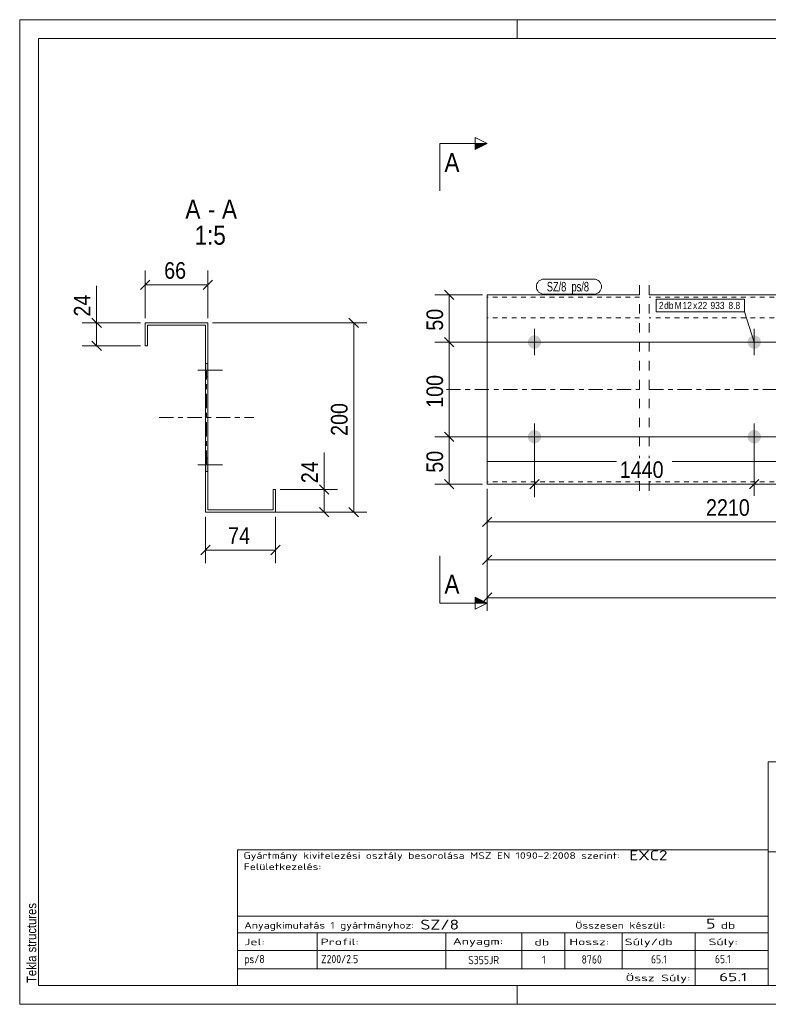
# Model space of a CAD drawing. Header units: millimetres. Extents: x 1 to 296, y 1 to 209.
# Tile 1 of 2: x 1 to 159, y 1 to 209. Entities that reach past the tile are written whole.
import ezdxf

# ---------------------------------------------------------------- set-up
doc = ezdxf.new("R2010")
doc.units = ezdxf.units.MM
for name, pattern in [('XKITLINE00', [0]), ('XKITLINE01', [4, 1, -1, 1, -1]), ('XKITLINE02', [4, 2, -2]), ('XKITLINE03', [6, 3, -1, 1, -1]), ('XKITLINE04', [3, 0.5, -0.5, 0.5, -0.5, 0.5, -0.5])]:
    doc.linetypes.add(name, pattern=pattern)
for name, color, linetype, lineweight in [('Bemassung', 1, 'Continuous', 0), ('Schnitt', 6, 'Continuous', 0), ('Schrauben', 7, 'Continuous', 0), ('Schraubenbezeichnung', 5, 'Continuous', 0), ('Teil', 7, 'Continuous', 0), ('Text', 5, 'Continuous', 0), ('Ueberschrift', 7, 'Continuous', 0), ('Zeichnungsrahmen', 3, 'Continuous', 0)]:
    doc.layers.add(name, color=color, linetype=linetype, lineweight=lineweight)
doc.styles.add('ARIAL', font='ARIAL.TTF')
doc.styles.add('ARIAL_NARROW', font='ARIALN.TTF')
doc.styles.add('ISOCPEUR', font='ISOCPEUR.TTF')

msp = doc.modelspace()

# ---------------------------------------------------------------- hatches: boundary and pattern name
at = {"layer": 'Schnitt'}
for points in [[(97.15, 182.83), (99.65, 182.83), (97.15, 181.58)], [(97.15, 87), (99.65, 85.75), (97.15, 85.75)]]:
    msp.add_hatch(color=256, dxfattribs=at).paths.add_polyline_path(points, flags=17)
at = {"layer": 'Schrauben'}
for points in [[(111.05, 140.87), (111.05, 140.83), (111.05, 140.8), (111.04, 140.76), (111.04, 140.73), (111.04, 140.69), (111.03, 140.66), (111.02, 140.63), (111.02, 140.59), (111.01, 140.56), (111, 140.53), (110.99, 140.49), (110.98, 140.46), (110.97, 140.43), (110.96, 140.4), (110.95, 140.36), (110.93, 140.33), (110.92, 140.3), (110.9, 140.27), (110.89, 140.24), (110.87, 140.21), (110.85, 140.18), (110.83, 140.15), (110.82, 140.12), (110.8, 140.09), (110.78, 140.07), (110.76, 140.04), (110.73, 140.01), (110.71, 139.99), (110.69, 139.96), (110.67, 139.93), (110.64, 139.91), (110.62, 139.89), (110.59, 139.86), (110.57, 139.84), (110.54, 139.82), (110.51, 139.8), (110.49, 139.78), (110.46, 139.76), (110.43, 139.74), (110.4, 139.72), (110.37, 139.7), (110.34, 139.68), (110.31, 139.67), (110.28, 139.65), (110.25, 139.63), (110.22, 139.62), (110.19, 139.61), (110.16, 139.59), (110.12, 139.58), (110.09, 139.57), (110.06, 139.56), (110.03, 139.55), (109.99, 139.54), (109.96, 139.53), (109.92, 139.53), (109.89, 139.52), (109.86, 139.52), (109.82, 139.51), (109.79, 139.51), (109.75, 139.5), (109.72, 139.5), (109.69, 139.5), (109.65, 139.5), (109.62, 139.5), (109.58, 139.5), (109.55, 139.5), (109.51, 139.51), (109.48, 139.51), (109.45, 139.52), (109.41, 139.52), (109.38, 139.53), (109.34, 139.53), (109.31, 139.54), (109.28, 139.55), (109.25, 139.56), (109.21, 139.57), (109.18, 139.58), (109.15, 139.59), (109.12, 139.61), (109.08, 139.62), (109.05, 139.63), (109.02, 139.65), (108.99, 139.67), (108.96, 139.68), (108.93, 139.7), (108.9, 139.72), (108.87, 139.74), (108.85, 139.76), (108.82, 139.78), (108.79, 139.8), (108.76, 139.82), (108.74, 139.84), (108.71, 139.86), (108.69, 139.89), (108.66, 139.91), (108.64, 139.93), (108.61, 139.96), (108.59, 139.99), (108.57, 140.01), (108.55, 140.04), (108.53, 140.07), (108.51, 140.09), (108.49, 140.12), (108.47, 140.15), (108.45, 140.18), (108.43, 140.21), (108.42, 140.24), (108.4, 140.27), (108.39, 140.3), (108.37, 140.33), (108.36, 140.36), (108.35, 140.4), (108.33, 140.43), (108.32, 140.46), (108.31, 140.49), (108.3, 140.53), (108.29, 140.56), (108.29, 140.59), (108.28, 140.63), (108.27, 140.66), (108.27, 140.69), (108.26, 140.73), (108.26, 140.76), (108.26, 140.8), (108.25, 140.83), (108.25, 140.87), (108.25, 140.9), (108.25, 140.93), (108.25, 140.97), (108.26, 141), (108.26, 141.04), (108.26, 141.07), (108.27, 141.11), (108.27, 141.14), (108.28, 141.17), (108.29, 141.21), (108.29, 141.24), (108.3, 141.27), (108.31, 141.31), (108.32, 141.34), (108.33, 141.37), (108.35, 141.4), (108.36, 141.44), (108.37, 141.47), (108.39, 141.5), (108.4, 141.53), (108.42, 141.56), (108.43, 141.59), (108.45, 141.62), (108.47, 141.65), (108.49, 141.68), (108.51, 141.71), (108.53, 141.73), (108.55, 141.76), (108.57, 141.79), (108.59, 141.81), (108.61, 141.84), (108.64, 141.87), (108.66, 141.89), (108.69, 141.91), (108.71, 141.94), (108.74, 141.96), (108.76, 141.98), (108.79, 142), (108.82, 142.02), (108.85, 142.04), (108.87, 142.06), (108.9, 142.08), (108.93, 142.1), (108.96, 142.12), (108.99, 142.13), (109.02, 142.15), (109.05, 142.17), (109.08, 142.18), (109.12, 142.19), (109.15, 142.21), (109.18, 142.22), (109.21, 142.23), (109.25, 142.24), (109.28, 142.25), (109.31, 142.26), (109.34, 142.27), (109.38, 142.27), (109.41, 142.28), (109.45, 142.28), (109.48, 142.29), (109.51, 142.29), (109.55, 142.3), (109.58, 142.3), (109.62, 142.3), (109.65, 142.3), (109.69, 142.3), (109.72, 142.3), (109.75, 142.3), (109.79, 142.29), (109.82, 142.29), (109.86, 142.28), (109.89, 142.28), (109.92, 142.27), (109.96, 142.27), (109.99, 142.26), (110.03, 142.25), (110.06, 142.24), (110.09, 142.23), (110.12, 142.22), (110.16, 142.21), (110.19, 142.19), (110.22, 142.18), (110.25, 142.17), (110.28, 142.15), (110.31, 142.13), (110.34, 142.12), (110.37, 142.1), (110.4, 142.08), (110.43, 142.06), (110.46, 142.04), (110.49, 142.02), (110.51, 142), (110.54, 141.98), (110.57, 141.96), (110.59, 141.94), (110.62, 141.91), (110.64, 141.89), (110.67, 141.87), (110.69, 141.84), (110.71, 141.81), (110.73, 141.79), (110.76, 141.76), (110.78, 141.73), (110.8, 141.71), (110.82, 141.68), (110.83, 141.65), (110.85, 141.62), (110.87, 141.59), (110.89, 141.56), (110.9, 141.53), (110.92, 141.5), (110.93, 141.47), (110.95, 141.44), (110.96, 141.4), (110.97, 141.37), (110.98, 141.34), (110.99, 141.31), (111, 141.27), (111.01, 141.24), (111.02, 141.21), (111.02, 141.17), (111.03, 141.14), (111.04, 141.11), (111.04, 141.07), (111.04, 141.04), (111.05, 141), (111.05, 140.97), (111.05, 140.93), (111.05, 140.9)], [(157.44, 140.87), (157.44, 140.83), (157.44, 140.8), (157.43, 140.76), (157.43, 140.73), (157.42, 140.69), (157.42, 140.66), (157.41, 140.63), (157.41, 140.59), (157.4, 140.56), (157.39, 140.53), (157.38, 140.49), (157.37, 140.46), (157.36, 140.43), (157.35, 140.4), (157.33, 140.36), (157.32, 140.33), (157.31, 140.3), (157.29, 140.27), (157.27, 140.24), (157.26, 140.21), (157.24, 140.18), (157.22, 140.15), (157.2, 140.12), (157.18, 140.09), (157.16, 140.07), (157.14, 140.04), (157.12, 140.01), (157.1, 139.99), (157.08, 139.96), (157.05, 139.93), (157.03, 139.91), (157, 139.89), (156.98, 139.86), (156.95, 139.84), (156.93, 139.82), (156.9, 139.8), (156.87, 139.78), (156.85, 139.76), (156.82, 139.74), (156.79, 139.72), (156.76, 139.7), (156.73, 139.68), (156.7, 139.67), (156.67, 139.65), (156.64, 139.63), (156.61, 139.62), (156.58, 139.61), (156.54, 139.59), (156.51, 139.58), (156.48, 139.57), (156.45, 139.56), (156.41, 139.55), (156.38, 139.54), (156.35, 139.53), (156.31, 139.53), (156.28, 139.52), (156.24, 139.52), (156.21, 139.51), (156.18, 139.51), (156.14, 139.5), (156.11, 139.5), (156.07, 139.5), (156.04, 139.5), (156.01, 139.5), (155.97, 139.5), (155.94, 139.5), (155.9, 139.51), (155.87, 139.51), (155.83, 139.52), (155.8, 139.52), (155.77, 139.53), (155.73, 139.53), (155.7, 139.54), (155.67, 139.55), (155.63, 139.56), (155.6, 139.57), (155.57, 139.58), (155.54, 139.59), (155.5, 139.61), (155.47, 139.62), (155.44, 139.63), (155.41, 139.65), (155.38, 139.67), (155.35, 139.68), (155.32, 139.7), (155.29, 139.72), (155.26, 139.74), (155.23, 139.76), (155.21, 139.78), (155.18, 139.8), (155.15, 139.82), (155.13, 139.84), (155.1, 139.86), (155.07, 139.89), (155.05, 139.91), (155.03, 139.93), (155, 139.96), (154.98, 139.99), (154.96, 140.01), (154.94, 140.04), (154.92, 140.07), (154.89, 140.09), (154.88, 140.12), (154.86, 140.15), (154.84, 140.18), (154.82, 140.21), (154.8, 140.24), (154.79, 140.27), (154.77, 140.3), (154.76, 140.33), (154.75, 140.36), (154.73, 140.4), (154.72, 140.43), (154.71, 140.46), (154.7, 140.49), (154.69, 140.53), (154.68, 140.56), (154.67, 140.59), (154.67, 140.63), (154.66, 140.66), (154.65, 140.69), (154.65, 140.73), (154.65, 140.76), (154.64, 140.8), (154.64, 140.83), (154.64, 140.87), (154.64, 140.9), (154.64, 140.93), (154.64, 140.97), (154.64, 141), (154.65, 141.04), (154.65, 141.07), (154.65, 141.11), (154.66, 141.14), (154.67, 141.17), (154.67, 141.21), (154.68, 141.24), (154.69, 141.27), (154.7, 141.31), (154.71, 141.34), (154.72, 141.37), (154.73, 141.4), (154.75, 141.44), (154.76, 141.47), (154.77, 141.5), (154.79, 141.53), (154.8, 141.56), (154.82, 141.59), (154.84, 141.62), (154.86, 141.65), (154.88, 141.68), (154.89, 141.71), (154.92, 141.73), (154.94, 141.76), (154.96, 141.79), (154.98, 141.81), (155, 141.84), (155.03, 141.87), (155.05, 141.89), (155.07, 141.91), (155.1, 141.94), (155.13, 141.96), (155.15, 141.98), (155.18, 142), (155.21, 142.02), (155.23, 142.04), (155.26, 142.06), (155.29, 142.08), (155.32, 142.1), (155.35, 142.12), (155.38, 142.13), (155.41, 142.15), (155.44, 142.17), (155.47, 142.18), (155.5, 142.19), (155.54, 142.21), (155.57, 142.22), (155.6, 142.23), (155.63, 142.24), (155.67, 142.25), (155.7, 142.26), (155.73, 142.27), (155.77, 142.27), (155.8, 142.28), (155.83, 142.28), (155.87, 142.29), (155.9, 142.29), (155.94, 142.3), (155.97, 142.3), (156.01, 142.3), (156.04, 142.3), (156.07, 142.3), (156.11, 142.3), (156.14, 142.3), (156.18, 142.29), (156.21, 142.29), (156.24, 142.28), (156.28, 142.28), (156.31, 142.27), (156.35, 142.27), (156.38, 142.26), (156.41, 142.25), (156.45, 142.24), (156.48, 142.23), (156.51, 142.22), (156.54, 142.21), (156.58, 142.19), (156.61, 142.18), (156.64, 142.17), (156.67, 142.15), (156.7, 142.13), (156.73, 142.12), (156.76, 142.1), (156.79, 142.08), (156.82, 142.06), (156.85, 142.04), (156.87, 142.02), (156.9, 142), (156.93, 141.98), (156.95, 141.96), (156.98, 141.94), (157, 141.91), (157.03, 141.89), (157.05, 141.87), (157.08, 141.84), (157.1, 141.81), (157.12, 141.79), (157.14, 141.76), (157.16, 141.73), (157.18, 141.71), (157.2, 141.68), (157.22, 141.65), (157.24, 141.62), (157.26, 141.59), (157.27, 141.56), (157.29, 141.53), (157.31, 141.5), (157.32, 141.47), (157.33, 141.44), (157.35, 141.4), (157.36, 141.37), (157.37, 141.34), (157.38, 141.31), (157.39, 141.27), (157.4, 141.24), (157.41, 141.21), (157.41, 141.17), (157.42, 141.14), (157.42, 141.11), (157.43, 141.07), (157.43, 141.04), (157.44, 141), (157.44, 140.97), (157.44, 140.93), (157.44, 140.9)], [(40.19, 136.37), (40.69, 136.37), (40.69, 133.57), (40.19, 133.57)], [(111.05, 120.87), (111.05, 120.83), (111.05, 120.8), (111.04, 120.76), (111.04, 120.73), (111.04, 120.69), (111.03, 120.66), (111.02, 120.63), (111.02, 120.59), (111.01, 120.56), (111, 120.53), (110.99, 120.49), (110.98, 120.46), (110.97, 120.43), (110.96, 120.4), (110.95, 120.36), (110.93, 120.33), (110.92, 120.3), (110.9, 120.27), (110.89, 120.24), (110.87, 120.21), (110.85, 120.18), (110.83, 120.15), (110.82, 120.12), (110.8, 120.09), (110.78, 120.07), (110.76, 120.04), (110.73, 120.01), (110.71, 119.99), (110.69, 119.96), (110.67, 119.93), (110.64, 119.91), (110.62, 119.89), (110.59, 119.86), (110.57, 119.84), (110.54, 119.82), (110.51, 119.8), (110.49, 119.78), (110.46, 119.76), (110.43, 119.74), (110.4, 119.72), (110.37, 119.7), (110.34, 119.68), (110.31, 119.67), (110.28, 119.65), (110.25, 119.63), (110.22, 119.62), (110.19, 119.61), (110.16, 119.59), (110.12, 119.58), (110.09, 119.57), (110.06, 119.56), (110.03, 119.55), (109.99, 119.54), (109.96, 119.53), (109.92, 119.53), (109.89, 119.52), (109.86, 119.52), (109.82, 119.51), (109.79, 119.51), (109.75, 119.5), (109.72, 119.5), (109.69, 119.5), (109.65, 119.5), (109.62, 119.5), (109.58, 119.5), (109.55, 119.5), (109.51, 119.51), (109.48, 119.51), (109.45, 119.52), (109.41, 119.52), (109.38, 119.53), (109.34, 119.53), (109.31, 119.54), (109.28, 119.55), (109.25, 119.56), (109.21, 119.57), (109.18, 119.58), (109.15, 119.59), (109.12, 119.61), (109.08, 119.62), (109.05, 119.63), (109.02, 119.65), (108.99, 119.67), (108.96, 119.68), (108.93, 119.7), (108.9, 119.72), (108.87, 119.74), (108.85, 119.76), (108.82, 119.78), (108.79, 119.8), (108.76, 119.82), (108.74, 119.84), (108.71, 119.86), (108.69, 119.89), (108.66, 119.91), (108.64, 119.93), (108.61, 119.96), (108.59, 119.99), (108.57, 120.01), (108.55, 120.04), (108.53, 120.07), (108.51, 120.09), (108.49, 120.12), (108.47, 120.15), (108.45, 120.18), (108.43, 120.21), (108.42, 120.24), (108.4, 120.27), (108.39, 120.3), (108.37, 120.33), (108.36, 120.36), (108.35, 120.4), (108.33, 120.43), (108.32, 120.46), (108.31, 120.49), (108.3, 120.53), (108.29, 120.56), (108.29, 120.59), (108.28, 120.63), (108.27, 120.66), (108.27, 120.69), (108.26, 120.73), (108.26, 120.76), (108.26, 120.8), (108.25, 120.83), (108.25, 120.87), (108.25, 120.9), (108.25, 120.93), (108.25, 120.97), (108.26, 121), (108.26, 121.04), (108.26, 121.07), (108.27, 121.11), (108.27, 121.14), (108.28, 121.17), (108.29, 121.21), (108.29, 121.24), (108.3, 121.27), (108.31, 121.31), (108.32, 121.34), (108.33, 121.37), (108.35, 121.4), (108.36, 121.44), (108.37, 121.47), (108.39, 121.5), (108.4, 121.53), (108.42, 121.56), (108.43, 121.59), (108.45, 121.62), (108.47, 121.65), (108.49, 121.68), (108.51, 121.71), (108.53, 121.73), (108.55, 121.76), (108.57, 121.79), (108.59, 121.81), (108.61, 121.84), (108.64, 121.87), (108.66, 121.89), (108.69, 121.91), (108.71, 121.94), (108.74, 121.96), (108.76, 121.98), (108.79, 122), (108.82, 122.02), (108.85, 122.04), (108.87, 122.06), (108.9, 122.08), (108.93, 122.1), (108.96, 122.12), (108.99, 122.13), (109.02, 122.15), (109.05, 122.17), (109.08, 122.18), (109.12, 122.19), (109.15, 122.21), (109.18, 122.22), (109.21, 122.23), (109.25, 122.24), (109.28, 122.25), (109.31, 122.26), (109.34, 122.27), (109.38, 122.27), (109.41, 122.28), (109.45, 122.28), (109.48, 122.29), (109.51, 122.29), (109.55, 122.3), (109.58, 122.3), (109.62, 122.3), (109.65, 122.3), (109.69, 122.3), (109.72, 122.3), (109.75, 122.3), (109.79, 122.29), (109.82, 122.29), (109.86, 122.28), (109.89, 122.28), (109.92, 122.27), (109.96, 122.27), (109.99, 122.26), (110.03, 122.25), (110.06, 122.24), (110.09, 122.23), (110.12, 122.22), (110.16, 122.21), (110.19, 122.19), (110.22, 122.18), (110.25, 122.17), (110.28, 122.15), (110.31, 122.13), (110.34, 122.12), (110.37, 122.1), (110.4, 122.08), (110.43, 122.06), (110.46, 122.04), (110.49, 122.02), (110.51, 122), (110.54, 121.98), (110.57, 121.96), (110.59, 121.94), (110.62, 121.91), (110.64, 121.89), (110.67, 121.87), (110.69, 121.84), (110.71, 121.81), (110.73, 121.79), (110.76, 121.76), (110.78, 121.73), (110.8, 121.71), (110.82, 121.68), (110.83, 121.65), (110.85, 121.62), (110.87, 121.59), (110.89, 121.56), (110.9, 121.53), (110.92, 121.5), (110.93, 121.47), (110.95, 121.44), (110.96, 121.4), (110.97, 121.37), (110.98, 121.34), (110.99, 121.31), (111, 121.27), (111.01, 121.24), (111.02, 121.21), (111.02, 121.17), (111.03, 121.14), (111.04, 121.11), (111.04, 121.07), (111.04, 121.04), (111.05, 121), (111.05, 120.97), (111.05, 120.93), (111.05, 120.9)], [(157.44, 120.87), (157.44, 120.83), (157.44, 120.8), (157.43, 120.76), (157.43, 120.73), (157.42, 120.69), (157.42, 120.66), (157.41, 120.63), (157.41, 120.59), (157.4, 120.56), (157.39, 120.53), (157.38, 120.49), (157.37, 120.46), (157.36, 120.43), (157.35, 120.4), (157.33, 120.36), (157.32, 120.33), (157.31, 120.3), (157.29, 120.27), (157.27, 120.24), (157.26, 120.21), (157.24, 120.18), (157.22, 120.15), (157.2, 120.12), (157.18, 120.09), (157.16, 120.07), (157.14, 120.04), (157.12, 120.01), (157.1, 119.99), (157.08, 119.96), (157.05, 119.93), (157.03, 119.91), (157, 119.89), (156.98, 119.86), (156.95, 119.84), (156.93, 119.82), (156.9, 119.8), (156.87, 119.78), (156.85, 119.76), (156.82, 119.74), (156.79, 119.72), (156.76, 119.7), (156.73, 119.68), (156.7, 119.67), (156.67, 119.65), (156.64, 119.63), (156.61, 119.62), (156.58, 119.61), (156.54, 119.59), (156.51, 119.58), (156.48, 119.57), (156.45, 119.56), (156.41, 119.55), (156.38, 119.54), (156.35, 119.53), (156.31, 119.53), (156.28, 119.52), (156.24, 119.52), (156.21, 119.51), (156.18, 119.51), (156.14, 119.5), (156.11, 119.5), (156.07, 119.5), (156.04, 119.5), (156.01, 119.5), (155.97, 119.5), (155.94, 119.5), (155.9, 119.51), (155.87, 119.51), (155.83, 119.52), (155.8, 119.52), (155.77, 119.53), (155.73, 119.53), (155.7, 119.54), (155.67, 119.55), (155.63, 119.56), (155.6, 119.57), (155.57, 119.58), (155.54, 119.59), (155.5, 119.61), (155.47, 119.62), (155.44, 119.63), (155.41, 119.65), (155.38, 119.67), (155.35, 119.68), (155.32, 119.7), (155.29, 119.72), (155.26, 119.74), (155.23, 119.76), (155.21, 119.78), (155.18, 119.8), (155.15, 119.82), (155.13, 119.84), (155.1, 119.86), (155.07, 119.89), (155.05, 119.91), (155.03, 119.93), (155, 119.96), (154.98, 119.99), (154.96, 120.01), (154.94, 120.04), (154.92, 120.07), (154.89, 120.09), (154.88, 120.12), (154.86, 120.15), (154.84, 120.18), (154.82, 120.21), (154.8, 120.24), (154.79, 120.27), (154.77, 120.3), (154.76, 120.33), (154.75, 120.36), (154.73, 120.4), (154.72, 120.43), (154.71, 120.46), (154.7, 120.49), (154.69, 120.53), (154.68, 120.56), (154.67, 120.59), (154.67, 120.63), (154.66, 120.66), (154.65, 120.69), (154.65, 120.73), (154.65, 120.76), (154.64, 120.8), (154.64, 120.83), (154.64, 120.87), (154.64, 120.9), (154.64, 120.93), (154.64, 120.97), (154.64, 121), (154.65, 121.04), (154.65, 121.07), (154.65, 121.11), (154.66, 121.14), (154.67, 121.17), (154.67, 121.21), (154.68, 121.24), (154.69, 121.27), (154.7, 121.31), (154.71, 121.34), (154.72, 121.37), (154.73, 121.4), (154.75, 121.44), (154.76, 121.47), (154.77, 121.5), (154.79, 121.53), (154.8, 121.56), (154.82, 121.59), (154.84, 121.62), (154.86, 121.65), (154.88, 121.68), (154.89, 121.71), (154.92, 121.73), (154.94, 121.76), (154.96, 121.79), (154.98, 121.81), (155, 121.84), (155.03, 121.87), (155.05, 121.89), (155.07, 121.91), (155.1, 121.94), (155.13, 121.96), (155.15, 121.98), (155.18, 122), (155.21, 122.02), (155.23, 122.04), (155.26, 122.06), (155.29, 122.08), (155.32, 122.1), (155.35, 122.12), (155.38, 122.13), (155.41, 122.15), (155.44, 122.17), (155.47, 122.18), (155.5, 122.19), (155.54, 122.21), (155.57, 122.22), (155.6, 122.23), (155.63, 122.24), (155.67, 122.25), (155.7, 122.26), (155.73, 122.27), (155.77, 122.27), (155.8, 122.28), (155.83, 122.28), (155.87, 122.29), (155.9, 122.29), (155.94, 122.3), (155.97, 122.3), (156.01, 122.3), (156.04, 122.3), (156.07, 122.3), (156.11, 122.3), (156.14, 122.3), (156.18, 122.29), (156.21, 122.29), (156.24, 122.28), (156.28, 122.28), (156.31, 122.27), (156.35, 122.27), (156.38, 122.26), (156.41, 122.25), (156.45, 122.24), (156.48, 122.23), (156.51, 122.22), (156.54, 122.21), (156.58, 122.19), (156.61, 122.18), (156.64, 122.17), (156.67, 122.15), (156.7, 122.13), (156.73, 122.12), (156.76, 122.1), (156.79, 122.08), (156.82, 122.06), (156.85, 122.04), (156.87, 122.02), (156.9, 122), (156.93, 121.98), (156.95, 121.96), (156.98, 121.94), (157, 121.91), (157.03, 121.89), (157.05, 121.87), (157.08, 121.84), (157.1, 121.81), (157.12, 121.79), (157.14, 121.76), (157.16, 121.73), (157.18, 121.71), (157.2, 121.68), (157.22, 121.65), (157.24, 121.62), (157.26, 121.59), (157.27, 121.56), (157.29, 121.53), (157.31, 121.5), (157.32, 121.47), (157.33, 121.44), (157.35, 121.4), (157.36, 121.37), (157.37, 121.34), (157.38, 121.31), (157.39, 121.27), (157.4, 121.24), (157.41, 121.21), (157.41, 121.17), (157.42, 121.14), (157.42, 121.11), (157.43, 121.07), (157.43, 121.04), (157.44, 121), (157.44, 120.97), (157.44, 120.93), (157.44, 120.9)], [(40.19, 116.37), (40.69, 116.37), (40.69, 113.57), (40.19, 113.57)]]:
    msp.add_hatch(color=256, dxfattribs=at).paths.add_polyline_path(points, flags=17)

# ---------------------------------------------------------------- linework, layer by layer
at = {"layer": 'Bemassung', "linetype": 'XKITLINE00', "lineweight": 0}
for p, q in [((27.49, 145.97), (27.49, 156.02)), ((40.69, 145.97), (40.69, 156.02)), ((28.48, 153.96), (26.5, 151.98)), ((41.68, 153.96), (39.7, 151.98)), ((17.24, 144.97), (17.24, 152.79)), ((17.24, 144.97), (17.24, 152.79)), ((27.49, 152.97), (40.69, 152.97)), ((90.66, 151.89), (92.64, 149.91)), ((98.65, 150.9), (88.6, 150.9)), ((91.65, 140.9), (91.65, 150.9)), ((16.25, 145.96), (18.23, 143.98)), ((70.5, 145.96), (72.48, 143.98)), ((26.49, 144.97), (14.19, 144.97)), ((17.24, 140.09), (17.24, 144.97)), ((41.69, 144.97), (74.29, 144.97)), ((71.49, 104.97), (71.49, 144.97)), ((90.66, 141.89), (92.64, 139.91)), ((90.66, 141.89), (92.64, 139.91)), ((26.49, 140.09), (14.19, 140.09)), ((16.25, 141.08), (18.23, 139.1)), ((247.82, 140.9), (88.6, 140.9)), ((247.82, 140.9), (88.6, 140.9)), ((91.65, 120.9), (91.65, 140.9)), ((247.82, 120.9), (88.6, 120.9)), ((247.82, 120.9), (88.6, 120.9)), ((90.66, 121.89), (92.64, 119.91)), ((90.66, 121.89), (92.64, 119.91)), ((91.65, 110.9), (91.65, 120.9)), ((109.65, 119.9), (109.65, 108.1)), ((156.04, 119.9), (156.04, 108.4)), ((156.04, 119.9), (156.04, 108.4)), ((65.24, 109.77), (65.24, 117.59)), ((65.24, 109.77), (65.24, 117.59)), ((64.25, 110.76), (66.23, 108.78)), ((98.65, 110.9), (88.6, 110.9)), ((90.66, 111.89), (92.64, 109.91)), ((110.64, 111.89), (108.66, 109.91)), ((109.65, 110.9), (156.04, 110.9)), ((157.03, 111.89), (155.05, 109.91)), ((157.03, 111.89), (155.05, 109.91)), ((156.04, 110.9), (202.43, 110.9)), ((55.99, 109.77), (68.04, 109.77)), ((65.24, 104.97), (65.24, 109.77)), ((99.65, 109.9), (99.65, 84.1)), ((99.65, 109.9), (99.65, 92.1)), ((99.65, 109.9), (99.65, 100.1)), ((41.19, 104.97), (74.29, 104.97)), ((55.99, 104.97), (68.04, 104.97)), ((64.25, 105.96), (66.23, 103.98)), ((70.5, 105.96), (72.48, 103.98)), ((40.19, 103.97), (40.19, 94.17)), ((54.99, 103.97), (54.99, 94.17)), ((100.64, 103.89), (98.66, 101.91)), ((99.65, 102.9), (202.43, 102.9)), ((41.18, 97.96), (39.2, 95.98)), ((55.98, 97.96), (54, 95.98)), ((40.19, 96.97), (54.99, 96.97)), ((100.64, 95.89), (98.66, 93.91)), ((99.65, 94.9), (248.82, 94.9)), ((100.64, 87.89), (98.66, 85.91)), ((99.65, 86.9), (262.82, 86.9))]:
    msp.add_line(p, q, dxfattribs=at)
at = {"layer": 'Bemassung'}
for p in [(27.49, 152.97), (40.69, 152.97), (91.65, 150.9), (17.24, 144.97), (71.49, 144.97), (17.24, 140.09), (91.65, 140.9), (91.65, 140.9), (91.65, 120.9), (91.65, 120.9), (91.65, 110.9), (109.65, 110.9), (156.04, 110.9), (156.04, 110.9), (65.24, 109.77), (65.24, 104.97), (71.49, 104.97), (99.65, 102.9), (40.19, 96.97), (54.99, 96.97), (99.65, 94.9), (99.65, 86.9)]:
    msp.add_point(p, dxfattribs=at)
at = {"layer": 'Schnitt', "linetype": 'XKITLINE00', "lineweight": 0}
for p, q in [((97.15, 181.58), (97.15, 184.08)), ((97.15, 184.08), (99.65, 182.83)), ((89.65, 182.83), (89.65, 172.83)), ((89.65, 182.83), (99.65, 182.83)), ((99.65, 182.83), (97.15, 181.58)), ((89.65, 85.75), (89.65, 95.75)), ((89.65, 85.75), (99.65, 85.75)), ((99.65, 85.75), (97.15, 87)), ((97.15, 87), (97.15, 84.5)), ((99.65, 85.75), (97.15, 84.5))]:
    msp.add_line(p, q, dxfattribs=at)
at = {"layer": 'Schrauben', "linetype": 'XKITLINE00', "lineweight": 0}
for p, q in [((109.65, 143.7), (109.65, 138.1)), ((156.04, 143.7), (156.04, 138.1)), ((112.45, 140.9), (106.85, 140.9)), ((158.84, 140.9), (153.24, 140.9)), ((40.19, 136.37), (40.69, 136.37)), ((38.59, 134.97), (43.79, 134.97)), ((40.19, 133.57), (40.69, 133.57)), ((109.65, 123.7), (109.65, 118.1)), ((156.04, 123.7), (156.04, 118.1)), ((112.45, 120.9), (106.85, 120.9)), ((158.84, 120.9), (153.24, 120.9)), ((38.59, 114.97), (43.79, 114.97)), ((40.19, 116.37), (40.69, 116.37)), ((40.19, 113.57), (40.69, 113.57))]:
    msp.add_line(p, q, dxfattribs=at)
at = {"layer": 'Schraubenbezeichnung', "linetype": 'XKITLINE00', "lineweight": 0}
for p, q in [((135.3, 149.98), (153.97, 149.98)), ((135.3, 147.28), (135.3, 149.98)), ((153.97, 147.28), (153.97, 149.98)), ((135.3, 147.28), (153.97, 147.28)), ((156.04, 140.9), (153.97, 147.28))]:
    msp.add_line(p, q, dxfattribs=at)
at = {"layer": 'Teil', "linetype": 'XKITLINE02', "lineweight": 0}
for p, q in [((131.84, 152.9), (131.84, 116.4)), ((133.85, 152.9), (133.85, 116.4)), ((131.84, 111.5), (131.84, 108.9)), ((133.85, 111.5), (133.85, 108.9))]:
    msp.add_line(p, q, dxfattribs=at)
at = {"layer": 'Teil', "linetype": 'XKITLINE00', "lineweight": 0}
for p, q in [((99.65, 110.9), (99.65, 150.9)), ((131.85, 150.9), (99.65, 150.9)), ((178.23, 150.9), (133.85, 150.9)), ((40.69, 144.97), (27.49, 144.97)), ((27.49, 144.97), (27.49, 140.09)), ((27.99, 140.09), (27.99, 144.47)), ((27.99, 144.47), (40.19, 144.47)), ((40.19, 144.47), (40.19, 104.97)), ((40.69, 105.47), (40.69, 144.97)), ((27.49, 140.09), (27.99, 140.09)), ((126.95, 115.7), (99.65, 115.7)), ((174.64, 115.7), (138.74, 115.7)), ((99.65, 110.9), (131.85, 110.9)), ((133.85, 110.9), (178.23, 110.9)), ((54.99, 109.77), (54.49, 109.77)), ((54.49, 109.77), (54.49, 105.47)), ((54.99, 104.97), (54.99, 109.77)), ((40.19, 104.97), (54.99, 104.97)), ((54.49, 105.47), (40.69, 105.47))]:
    msp.add_line(p, q, dxfattribs=at)
at = {"layer": 'Teil', "linetype": 'XKITLINE01', "lineweight": 0}
for p, q in [((131.85, 150.4), (99.65, 150.4)), ((178.23, 150.4), (133.85, 150.4)), ((131.85, 146.02), (99.65, 146.02)), ((178.23, 146.02), (133.85, 146.02)), ((131.85, 111.4), (99.65, 111.4)), ((178.23, 111.4), (133.85, 111.4))]:
    msp.add_line(p, q, dxfattribs=at)
at = {"layer": 'Teil', "linetype": 'XKITLINE03', "lineweight": 0}
for p, q in [((40.44, 114.97), (40.44, 134.97)), ((91.05, 130.9), (131.85, 130.9)), ((133.85, 130.9), (178.23, 130.9)), ((30.44, 124.97), (50.44, 124.97))]:
    msp.add_line(p, q, dxfattribs=at)
at = {"layer": 'Text', "linetype": 'XKITLINE00', "lineweight": 0}
for p, q in [((111.65, 154.2), (122.2, 154.2)), ((111.65, 151), (122.2, 151))]:
    msp.add_line(p, q, dxfattribs=at)
for centre, start, end in [((111.65, 152.6), 90, 270), ((122.2, 152.6), 270, 90)]:
    msp.add_arc(centre, 1.6, start, end, dxfattribs=at)
at = {"layer": 'Ueberschrift', "linetype": 'XKITLINE00', "lineweight": 0}
for p, q in [((158.99, 52.22), (291.99, 52.22)), ((158.99, 33.22), (158.99, 52.22)), ((46.99, 33.61), (159, 33.61)), ((47, 33.6), (47, 19.62)), ((159, 33.61), (158.99, 19.62)), ((291.99, 33.22), (158.99, 33.22)), ((46.99, 19.62), (158.99, 19.62)), ((46.99, 19.62), (46.99, 16.12)), ((158.99, 19.62), (158.99, 16.12)), ((46.99, 16.12), (158.99, 16.12)), ((46.99, 16.12), (46.99, 12.34)), ((63.79, 16.12), (63.79, 12.33)), ((90.92, 12.34), (90.92, 16.14)), ((106.99, 16.06), (106.99, 12.34)), ((116.04, 16.12), (116.04, 12.32)), ((128.19, 16.12), (128.19, 12.34)), ((143.59, 16.12), (143.59, 12.33)), ((158.99, 16.12), (158.99, 12.33)), ((46.99, 12.34), (158.99, 12.34)), ((46.99, 12.31), (47, 8.5)), ((63.79, 12.31), (63.79, 8.5)), ((90.93, 8.56), (90.93, 12.3)), ((106.99, 12.3), (106.99, 8.5)), ((116.04, 12.3), (116.04, 8.5)), ((128.19, 12.31), (128.19, 8.5)), ((143.59, 12.31), (143.59, 8.5)), ((158.99, 12.31), (158.99, 8.5)), ((46.99, 8.5), (158.99, 8.5)), ((46.99, 8.5), (46.99, 5)), ((143.59, 8.5), (143.59, 5)), ((158.99, 8.5), (158.99, 5))]:
    msp.add_line(p, q, dxfattribs=at)
at = {"layer": 'Ueberschrift', "linetype": 'XKITLINE04', "lineweight": 0}
msp.add_line((47, 8.5), (158.99, 8.5), dxfattribs=at)
at = {"layer": 'Zeichnungsrahmen', "linetype": 'XKITLINE00', "lineweight": 0}
for p, q in [((296, 209), (1, 209)), ((1, 209), (1, 1)), ((106, 205), (106, 209)), ((292, 205), (5, 205)), ((5, 205), (5, 5)), ((5, 5), (292, 5)), ((106, 1), (106, 5)), ((1, 1), (296, 1))]:
    msp.add_line(p, q, dxfattribs=at)

# ---------------------------------------------------------------- texts
at = {"layer": 'Bemassung', "style": 'ARIAL', "width": 0.85}
for s, p in [('66', (31.49, 154.27)), ('1440', (127.65, 112.2)), ('2210', (145.85, 104.2)), ('74', (44.99, 98.27))]:
    msp.add_text(s, height=3.5, dxfattribs=at).set_placement(p)
for s, p in [('24', (15.94, 146.29)), ('50', (90.35, 143.3)), ('100', (90.35, 127.01)), ('200', (70.19, 121.08)), ('50', (90.35, 113.3)), ('24', (63.94, 111.09))]:
    msp.add_text(s, height=3.5, rotation=90.0002, dxfattribs=at).set_placement(p)
at = {"layer": 'Schnitt', "style": 'ARIAL', "width": 0.85}
for p in [(90.65, 176.83), (90.65, 87.75)]:
    msp.add_text('A', height=4, dxfattribs=at).set_placement(p)
at = {"layer": 'Schraubenbezeichnung', "style": 'ARIAL', "width": 0.85}
for s, p in [('2', (135.9, 147.88)), ('db', (137.01, 147.88)), ('M', (139.23, 147.88)), ('12', (140.9, 147.88)), ('x', (143.12, 147.88)), ('22', (144.13, 147.88)), ('933', (146.8, 147.88)), ('8.8', (150.59, 147.88))]:
    msp.add_text(s, height=1.5, dxfattribs=at).set_placement(p)
at = {"layer": 'Text', "style": 'ARIAL_NARROW', "width": 0.85}
for s, p in [('SZ/8', (112.25, 151.6)), ('ps/8', (117.47, 151.6))]:
    msp.add_text(s, height=2, dxfattribs=at).set_placement(p)
at = {"layer": 'Ueberschrift'}
for s, height, style, width, p in [('A', 4, 'ARIAL', 0.85, (35.97, 166.97)), ('A', 4, 'ARIAL', 0.85, (43.7, 166.97)), ('-', 4, 'ARIAL', 0.85, (40.72, 166.97)), ('1:5', 4, 'ARIAL', 0.85, (37.9, 161.47)), ('Gyártmány kivitelezési osztály besorolása MSZ EN 1090-2:2008 szerint:', 1.4, 'ISOCPEUR', 1.275, (48.24, 31.72)), ('EXC2', 2.1, 'ISOCPEUR', 1.275, (129.64, 31.43)), ('Felületkezelés:', 1.4, 'ISOCPEUR', 1.275, (48.28, 29.37)), ('SZ/8', 2.1, 'ISOCPEUR', 1.275, (85.56, 16.78)), ('5', 2.1, 'ISOCPEUR', 1.275, (145.9, 16.99)), ('Anyagkimutatás 1 gyártmányhoz:', 1.4, 'ISOCPEUR', 1.275, (48.39, 16.99)), ('Összesen készül:', 1.4, 'ISOCPEUR', 1.275, (118.24, 16.97)), ('db', 1.4, 'ISOCPEUR', 1.513248, (148.94, 16.96)), ('Jel:', 1.4, 'ISOCPEUR', 1.513248, (48.39, 13.49)), ('Profil:', 1.4, 'ISOCPEUR', 1.513248, (64.49, 13.49)), ('Anyagm:', 1.4, 'ISOCPEUR', 1.513248, (92.41, 13.59)), ('db', 1.4, 'ISOCPEUR', 1.513248, (109.64, 13.42)), ('Hossz:', 1.4, 'ISOCPEUR', 1.513248, (117.02, 13.49)), ('Súly/db', 1.4, 'ISOCPEUR', 1.513248, (128.7, 13.49)), ('Súly:', 1.4, 'ISOCPEUR', 1.513248, (146.39, 13.49)), ('ps/8', 1.75, 'ISOCPEUR', 0.85, (48.39, 9.68)), ('Z200/2.5', 1.75, 'ISOCPEUR', 0.85, (64.61, 9.68)), ('S355JR', 1.75, 'ISOCPEUR', 0.85, (95.66, 9.47)), ('1', 1.75, 'ISOCPEUR', 0.85, (111.26, 9.54)), ('8760', 1.75, 'ISOCPEUR', 0.85, (119.6, 9.6)), ('65.1', 1.75, 'ISOCPEUR', 0.85, (134.23, 9.63)), ('65.1', 1.75, 'ISOCPEUR', 0.85, (147.72, 9.68)), ('Össz Súly:', 1.4, 'ISOCPEUR', 1.513248, (128.89, 5.88)), ('65.1', 1.75, 'ISOCPEUR', 1.513248, (148.61, 5.88))]:
    msp.add_text(s, height=height, dxfattribs=dict(at, style=style, width=width)).set_placement(p)
at = {"layer": 'Zeichnungsrahmen', "style": 'ARIAL', "width": 0.85}
msp.add_text('Tekla structures', height=2, rotation=90, dxfattribs=at).set_placement((4.5, 5.5))

doc.saveas('drawing.dxf')
